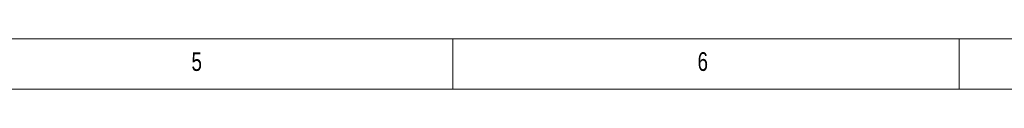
# Model space of a CAD drawing. Header units: inches. Extents: x 0.2 to 16.3, y 0.2 to 11.5.
# Tile 9 of 17: x 8.6 to 12.4, y 11.3 to 11.5. Entities that reach past the tile are written whole.
import ezdxf

# ---------------------------------------------------------------- set-up
doc = ezdxf.new("R2010")
doc.units = ezdxf.units.IN
doc.header["$MEASUREMENT"] = 0
doc.styles.add('SLDTEXTSTYLE0', font='TXT', dxfattribs={"width": 0.75})

msp = doc.modelspace()

# ---------------------------------------------------------------- linework, layer by layer
at = {"color": 7, "linetype": 'Continuous', "lineweight": 0}
for p, q in [((16.3386, 11.4961), (0.1969, 11.4961)), ((10.2362, 11.2992), (10.2362, 11.4961)), ((12.2047, 11.4961), (12.2047, 11.2992)), ((16.1417, 11.2992), (0.3937, 11.2992))]:
    msp.add_line(p, q, dxfattribs=at)

# ---------------------------------------------------------------- texts
at = {"color": 7, "linetype": 'Continuous', "lineweight": 0, "char_height": 0.0729, "attachment_point": 1, "style": 'SLDTEXTSTYLE0'}
for s, insert in [('5', (9.2192, 11.4436)), ('6', (11.1877, 11.4436))]:
    msp.add_mtext(s, dxfattribs=dict(at, insert=insert))

doc.saveas('drawing.dxf')
